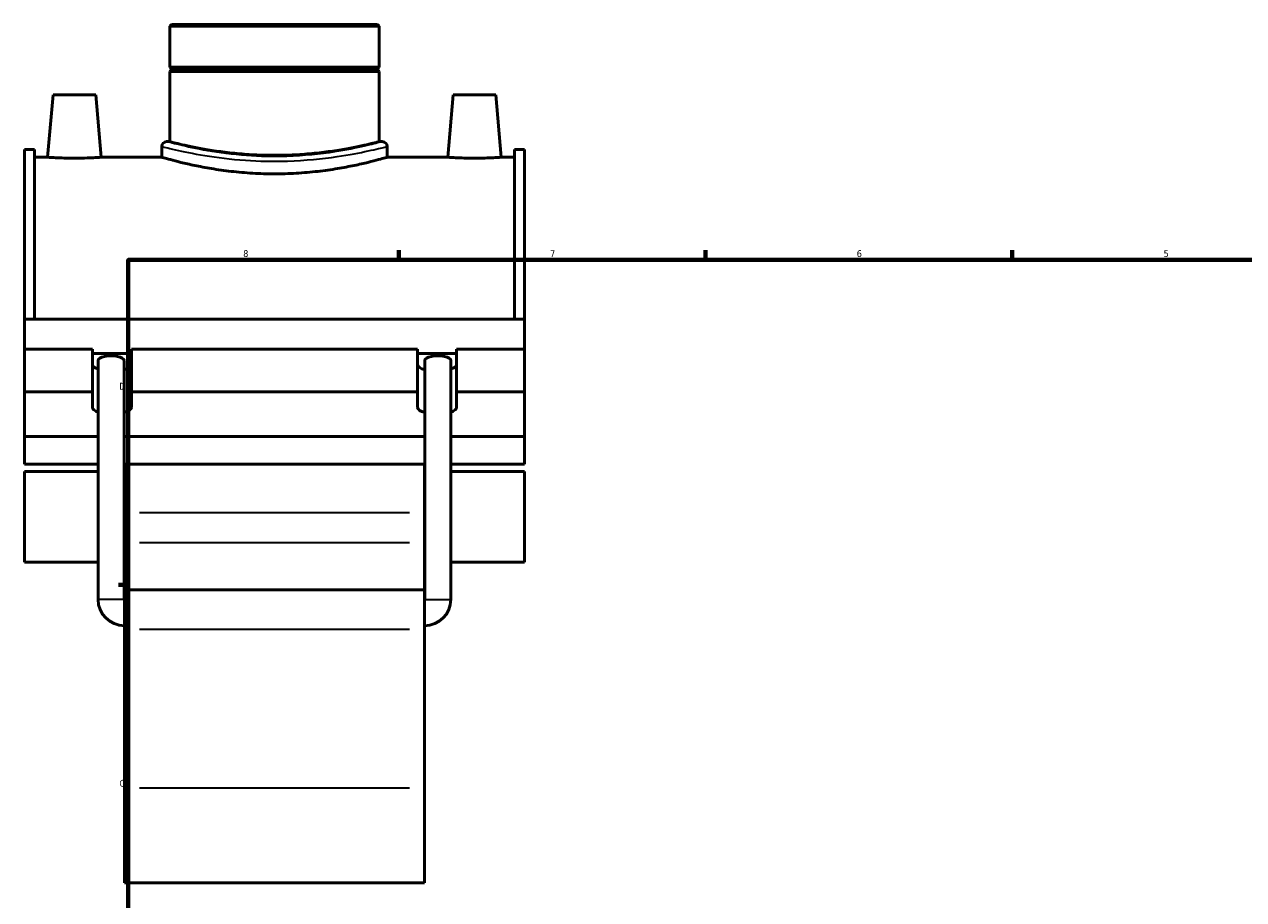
# Model space of a CAD drawing. Header units: inches. Extents: x -0.9 to 59, y -1.4 to 48.3.
# Tile 2 of 7: x -0.9 to 16, y 12.1 to 24.3. Entities that reach past the tile are written whole.
import ezdxf

# ---------------------------------------------------------------- set-up
doc = ezdxf.new("R2010")
doc.units = ezdxf.units.IN
doc.header["$MEASUREMENT"] = 0
for name, color, linetype, lineweight in [('Border (ANSI)', 7, 'Continuous', 70), ('Visible (ANSI)', 7, 'Continuous', 50), ('Visible Narrow (ANSI)', 7, 'Continuous', 35)]:
    doc.layers.add(name, color=color, linetype=linetype, lineweight=lineweight)
doc.styles.add('Note Text (ANSI)', font='tahoma.ttf')

# ---------------------------------------------------------------- blocks, each defined once
blk = doc.blocks.new('Borders Default Border')
at = {"layer": 'Border (ANSI)'}
for p, q in [((4.25, 21), (4.25, 21.134)), ((8.5, 21), (8.5, 21.134)), ((12.75, 21), (12.75, 21.134)), ((0.5, 16.5), (0.366, 16.5))]:
    blk.add_line(p, q, dxfattribs=at)
at = {"layer": 'Border (ANSI)', "flags": 128}
blk.add_lwpolyline([(0.5, 1), (0.5, 21), (33.5, 21), (33.5, 1), (0.5, 1)], dxfattribs=at)
at = {"layer": 'Border (ANSI)', "color": 5, "true_color": 0x0000ff, "char_height": 0.0945, "attachment_point": 7, "style": 'Note Text (ANSI)'}
for s, insert in [('8', (2.094, 21.038)), ('7', (6.346, 21.04)), ('6', (10.595, 21.038)), ('5', (14.847, 21.038)), ('D', (0.378, 19.203)), ('C', (0.378, 13.701))]:
    blk.add_mtext(s, dxfattribs=dict(at, insert=insert))

msp = doc.modelspace()

# ---------------------------------------------------------------- linework, layer by layer
at = {"layer": 'Visible (ANSI)'}
for p, q in [((1.099, 24.262), (1.077, 24.239)), ((3.977, 24.239), (1.077, 24.239)), ((1.077, 24.239), (1.077, 23.668)), ((1.099, 24.262), (3.954, 24.262)), ((3.954, 24.262), (3.977, 24.239)), ((3.977, 24.239), (3.977, 23.668)), ((1.077, 23.668), (3.977, 23.668)), ((1.097, 23.648), (1.077, 23.668)), ((3.957, 23.648), (3.977, 23.668)), ((1.097, 23.629), (1.077, 23.609)), ((3.977, 23.609), (1.077, 23.609)), ((1.077, 23.609), (1.077, 22.638)), ((1.097, 23.648), (3.957, 23.648)), ((1.097, 23.648), (1.097, 23.629)), ((3.957, 23.629), (1.097, 23.629)), ((3.957, 23.648), (3.957, 23.629)), ((3.957, 23.629), (3.977, 23.609)), ((3.977, 23.609), (3.977, 22.638)), ((-0.54, 23.288), (-0.616, 22.422)), ((-0.54, 23.288), (0.05, 23.288)), ((0.05, 23.288), (0.126, 22.422)), ((5.004, 23.288), (4.928, 22.422)), ((5.594, 23.288), (5.004, 23.288)), ((5.594, 23.288), (5.67, 22.422)), ((1.077, 22.638), (1.032, 22.638)), ((4.021, 22.638), (3.977, 22.638)), ((-0.938, 20.177), (-0.938, 22.53)), ((-0.8, 22.53), (-0.938, 22.53)), ((-0.8, 22.53), (-0.8, 20.177)), ((0.965, 22.571), (0.965, 22.422)), ((4.088, 22.571), (4.088, 22.422)), ((5.853, 22.53), (5.853, 20.177)), ((5.992, 22.53), (5.853, 22.53)), ((5.992, 20.177), (5.992, 22.53)), ((-0.8, 22.422), (-0.616, 22.422)), ((0.126, 22.422), (0.965, 22.422)), ((4.088, 22.422), (4.928, 22.422)), ((5.67, 22.422), (5.853, 22.422)), ((-0.938, 20.177), (5.992, 20.177)), ((-0.938, 19.765), (-0.938, 20.177)), ((5.992, 19.765), (5.992, 20.177)), ((-0.938, 19.765), (0.004, 19.765)), ((-0.938, 19.172), (-0.938, 19.765)), ((0.004, 19.172), (0.004, 19.765)), ((0.004, 19.703), (0.545, 19.703)), ((0.083, 16.298), (0.083, 19.606)), ((0.443, 16.298), (0.443, 19.606)), ((0.545, 19.765), (0.545, 19.172)), ((0.545, 19.765), (4.509, 19.765)), ((4.509, 19.172), (4.509, 19.765)), ((4.509, 19.703), (5.049, 19.703)), ((4.61, 16.298), (4.61, 19.606)), ((4.971, 16.298), (4.971, 19.606)), ((5.049, 19.765), (5.049, 19.172)), ((5.049, 19.765), (5.992, 19.765)), ((5.992, 19.172), (5.992, 19.765)), ((-0.938, 19.172), (0.004, 19.172)), ((-0.938, 18.556), (-0.938, 19.172)), ((0.004, 18.956), (0.004, 19.172)), ((0.545, 19.172), (0.545, 18.956)), ((0.545, 19.172), (4.509, 19.172)), ((4.509, 18.956), (4.509, 19.172)), ((5.049, 19.172), (5.049, 18.956)), ((5.049, 19.172), (5.992, 19.172)), ((5.992, 18.556), (5.992, 19.172)), ((0.083, 18.556), (-0.938, 18.556)), ((-0.938, 18.556), (-0.938, 18.171)), ((4.61, 18.556), (0.443, 18.556)), ((5.992, 18.556), (4.971, 18.556)), ((5.992, 18.171), (5.992, 18.556)), ((-0.938, 18.171), (0.083, 18.171)), ((0.443, 18.171), (4.61, 18.171)), ((0.448, 18.171), (0.448, 17.495)), ((4.606, 17.495), (4.606, 18.171)), ((4.971, 18.171), (5.992, 18.171)), ((-0.938, 18.068), (-0.938, 16.813)), ((-0.938, 18.068), (0.083, 18.068)), ((0.443, 18.068), (0.448, 18.068)), ((4.606, 18.068), (4.61, 18.068)), ((4.971, 18.068), (5.992, 18.068)), ((5.992, 16.813), (5.992, 18.068)), ((0.448, 17.495), (0.448, 17.084)), ((4.606, 17.084), (4.606, 17.495)), ((0.448, 16.429), (0.448, 17.084)), ((4.606, 17.084), (4.606, 16.429)), ((-0.938, 16.813), (0.083, 16.813)), ((0.443, 16.813), (0.448, 16.813)), ((4.606, 16.813), (4.61, 16.813)), ((4.971, 16.813), (5.992, 16.813)), ((0.448, 16.429), (0.448, 15.887)), ((0.448, 16.429), (4.606, 16.429)), ((4.606, 15.887), (4.606, 16.429)), ((0.448, 13.689), (0.448, 15.887)), ((4.606, 15.887), (4.606, 13.689)), ((0.448, 13.689), (0.448, 12.373)), ((4.606, 12.373), (4.606, 13.689)), ((0.448, 12.373), (4.606, 12.373))]:
    msp.add_line(p, q, dxfattribs=at)
for centre, radius, start, end in [((1.032, 22.571), 0.0669, 90, 180), ((4.021, 22.571), 0.0669, 0, 90), ((0.448, 16.298), 0.365, 180, 270), ((0.448, 16.298), 0.00451, 180, 270), ((4.606, 16.298), 0.365, 270, 0), ((4.606, 16.298), 0.00451, 270, 0)]:
    msp.add_arc(centre, radius, start, end, dxfattribs=at)
for centre, major_axis, ratio, start_param, end_param in [((0.263, 19.606), (0.18, 0), 0.36397, 0, 3.141593), ((4.791, 19.606), (0.18, 0), 0.36397, 0, 3.141593), ((0.275, 19.549), (-0.27, 0), 0.34202, 0, 0.78247), ((0.275, 19.549), (0.27, 0), 0.34202, 5.386444, 6.283185), ((4.779, 19.549), (-0.27, 0), 0.34202, 0, 0.896742), ((4.779, 19.549), (0.27, 0), 0.34202, 5.500715, 6.283185), ((0.275, 18.956), (-0.27, 0), 0.34202, 0, 0.78247), ((0.275, 18.956), (0.27, 0), 0.34202, 5.386444, 6.283185), ((4.779, 18.956), (-0.27, 0), 0.34202, 0, 0.896742), ((4.779, 18.956), (0.27, 0), 0.34202, 5.500715, 6.283185)]:
    msp.add_ellipse(centre, major_axis=major_axis, ratio=ratio, start_param=start_param, end_param=end_param, dxfattribs=at)
for points, knots in [([(2.527, 22.448), (2.435, 22.448), (2.341, 22.45), (2.153, 22.46), (2.06, 22.467), (1.882, 22.485), (1.796, 22.496), (1.638, 22.519), (1.566, 22.532), (1.438, 22.556), (1.377, 22.568), (1.271, 22.591), (1.225, 22.601), (1.151, 22.619), (1.123, 22.626), (1.086, 22.636), (1.077, 22.638), (1.077, 22.638)], [0, 0, 0, 0, 0.697061, 0.697061, 1.394122, 1.394122, 2.091183, 2.091183, 2.788244, 2.788244, 3.485194, 3.485194, 4.182145, 4.182145, 4.879095, 4.879095, 5.576045, 5.576045, 5.576045, 5.576045]), ([(3.977, 22.638), (3.977, 22.638), (3.968, 22.636), (3.931, 22.626), (3.903, 22.619), (3.829, 22.601), (3.783, 22.591), (3.676, 22.568), (3.616, 22.556), (3.488, 22.532), (3.415, 22.519), (3.258, 22.496), (3.172, 22.485), (2.994, 22.467), (2.9, 22.46), (2.713, 22.45), (2.618, 22.448), (2.527, 22.448)], [16.728135, 16.728135, 16.728135, 16.728135, 17.425086, 17.425086, 18.122036, 18.122036, 18.818986, 18.818986, 19.515937, 19.515937, 20.212998, 20.212998, 20.910059, 20.910059, 21.60712, 21.60712, 22.304181, 22.304181, 22.304181, 22.304181]), ([(0.126, 22.422), (0.126, 22.422), (0.117, 22.421), (0.079, 22.418), (0.05, 22.417), (-0.015, 22.414), (-0.057, 22.412), (-0.149, 22.409), (-0.198, 22.409), (-0.292, 22.409), (-0.342, 22.409), (-0.433, 22.412), (-0.475, 22.414), (-0.541, 22.417), (-0.569, 22.418), (-0.607, 22.421), (-0.616, 22.422), (-0.616, 22.422)], [1.422702, 1.422702, 1.422702, 1.422702, 1.778255, 1.778255, 2.133807, 2.133807, 2.489606, 2.489606, 2.845404, 2.845404, 3.201203, 3.201203, 3.557001, 3.557001, 3.912554, 3.912554, 4.268106, 4.268106, 4.268106, 4.268106]), ([(4.088, 22.422), (4.088, 22.422), (4.079, 22.419), (4.039, 22.408), (4.009, 22.399), (3.929, 22.378), (3.879, 22.365), (3.765, 22.337), (3.7, 22.322), (3.562, 22.293), (3.484, 22.278), (3.314, 22.25), (3.222, 22.237), (3.03, 22.215), (2.929, 22.206), (2.727, 22.194), (2.625, 22.191), (2.428, 22.191), (2.326, 22.194), (2.124, 22.206), (2.024, 22.215), (1.832, 22.237), (1.74, 22.25), (1.57, 22.278), (1.492, 22.293), (1.354, 22.322), (1.289, 22.337), (1.174, 22.365), (1.125, 22.378), (1.045, 22.399), (1.015, 22.408), (0.975, 22.419), (0.965, 22.422), (0.965, 22.422)], [6.012755, 6.012755, 6.012755, 6.012755, 6.764254, 6.764254, 7.515753, 7.515753, 8.267252, 8.267252, 9.018751, 9.018751, 9.770441, 9.770441, 10.52213, 10.52213, 11.27382, 11.27382, 12.02551, 12.02551, 12.7772, 12.7772, 13.52889, 13.52889, 14.28058, 14.28058, 15.03227, 15.03227, 15.783768, 15.783768, 16.535267, 16.535267, 17.286766, 17.286766, 18.038265, 18.038265, 18.038265, 18.038265]), ([(5.67, 22.422), (5.67, 22.422), (5.661, 22.421), (5.623, 22.418), (5.594, 22.417), (5.529, 22.414), (5.487, 22.412), (5.395, 22.409), (5.346, 22.409), (5.299, 22.409), (5.252, 22.409), (5.202, 22.409), (5.111, 22.412), (5.069, 22.414), (5.003, 22.417), (4.975, 22.418), (4.937, 22.421), (4.928, 22.422), (4.928, 22.422)], [4.268106, 4.268106, 4.268106, 4.268106, 4.623659, 4.623659, 4.979211, 4.979211, 5.33501, 5.33501, 5.690808, 5.690808, 5.690808, 6.046607, 6.046607, 6.402405, 6.402405, 6.757958, 6.757958, 7.11351, 7.11351, 7.11351, 7.11351])]:
    msp.add_open_spline(points, degree=3, knots=knots, dxfattribs=at)
at = {"layer": 'Visible Narrow (ANSI)'}
for p, q in [((4.398, 17.495), (0.656, 17.495)), ((0.656, 17.084), (4.398, 17.084)), ((0.441, 16.298), (0.085, 16.298)), ((4.613, 16.298), (4.969, 16.298)), ((0.656, 15.887), (4.398, 15.887)), ((0.656, 13.689), (4.398, 13.689))]:
    msp.add_line(p, q, dxfattribs=at)
for points, knots in [([(4.021, 22.638), (4.021, 22.638), (4.011, 22.635), (3.952, 22.619), (3.876, 22.599), (3.66, 22.55), (3.52, 22.521), (3.162, 22.465), (2.934, 22.441), (2.513, 22.427), (2.322, 22.432), (1.946, 22.459), (1.762, 22.483), (1.444, 22.538), (1.311, 22.568), (1.104, 22.618), (1.041, 22.635), (1.033, 22.638), (1.032, 22.638), (1.032, 22.638)], [18.029546, 18.029546, 18.029546, 18.029546, 18.796307, 18.796307, 20.28255, 20.28255, 21.789144, 21.789144, 23.59961, 23.59961, 25.034349, 25.034349, 26.585046, 26.585046, 28.146622, 28.146622, 29.915946, 29.915946, 30.049261, 30.049261, 30.049261, 30.049261]), ([(0.965, 22.571), (0.965, 22.571), (0.966, 22.571), (0.975, 22.569), (1.041, 22.551), (1.257, 22.502), (1.396, 22.472), (1.728, 22.418), (1.92, 22.394), (2.313, 22.367), (2.512, 22.363), (2.952, 22.377), (3.19, 22.4), (3.564, 22.455), (3.711, 22.484), (3.937, 22.533), (4.016, 22.553), (4.078, 22.568), (4.088, 22.571), (4.088, 22.571)], [-30.049261, -30.049261, -30.049261, -30.049261, -29.915946, -29.915946, -28.146622, -28.146622, -26.585046, -26.585046, -25.034349, -25.034349, -23.59961, -23.59961, -21.789144, -21.789144, -20.28255, -20.28255, -18.796307, -18.796307, -18.029546, -18.029546, -18.029546, -18.029546])]:
    msp.add_open_spline(points, degree=3, knots=knots, dxfattribs=at)

# ---------------------------------------------------------------- block references
msp.add_blockref('Borders Default Border', (0, 0))

doc.saveas('drawing.dxf')
